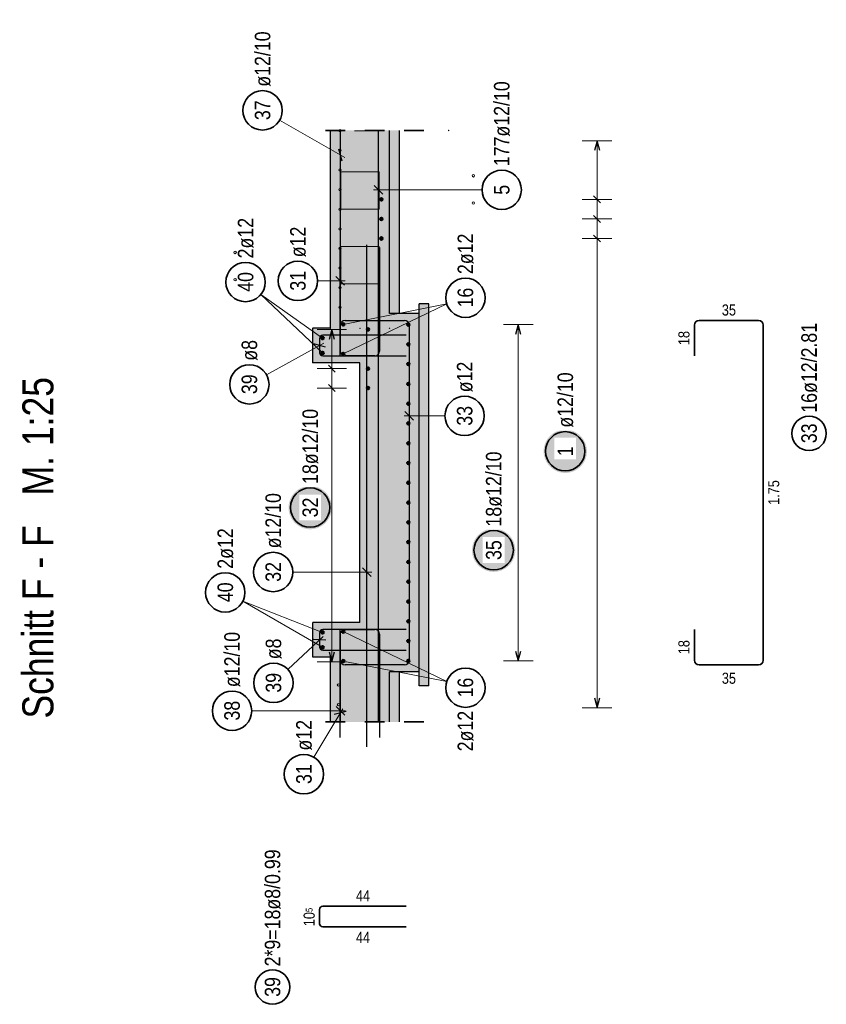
# Model space of a CAD drawing. Header units: millimetres. Extents: x -2.7 to 34.1, y -3.5 to 21.
# Tile 56 of 62: x 20.7 to 24.8, y 5.7 to 10.7. Entities that reach past the tile are written whole.
import ezdxf

# ---------------------------------------------------------------- set-up
doc = ezdxf.new("R2010")
doc.units = ezdxf.units.MM
doc.linetypes.add('HIDDEN', pattern=[0.375, 0.25, -0.125])
doc.layers.add('Nplo Bewehrung', color=7, linetype='Continuous', lineweight=20)
doc.layers.add('Schnittlinien', color=7, linetype='Continuous', lineweight=20)
doc.styles.add('Arial Narrow', font='ARIALN.TTF')

msp = doc.modelspace()

# ---------------------------------------------------------------- hatches: boundary and pattern name
at = {"lineweight": 25, "true_color": 0xcef2bf}
for points in [[(22.538378, 9.174707), (22.538378, 10.179557), (22.238378, 10.179557), (22.238378, 9.174707)], [(22.688378, 7.429707), (22.688378, 9.249707), (22.538378, 9.249707), (22.538378, 7.429707)], [(22.238378, 8.999707), (22.238378, 9.174707), (22.148378, 9.174707), (22.148378, 8.999707)], [(22.538378, 7.175819), (22.538378, 9.174707), (22.238378, 9.174707), (22.238378, 8.999707), (22.388378, 8.999707), (22.388378, 7.679707), (22.238378, 7.679707), (22.238378, 7.175819)], [(22.238378, 7.504707), (22.238378, 7.679707), (22.148378, 7.679707), (22.148378, 7.504707)]]:
    msp.add_hatch(color=254, dxfattribs=at).paths.add_polyline_path(points)
at = {"lineweight": 25, "true_color": 0xeaffea}
for points in [[(22.538378, 9.249707), (22.588378, 9.249707), (22.588378, 10.179557), (22.538378, 10.179557)], [(22.738378, 7.358996), (22.738378, 9.299707), (22.688378, 9.299707), (22.688378, 7.358996)], [(22.538378, 7.175819), (22.588378, 7.175819), (22.588378, 7.429707), (22.538378, 7.429707)]]:
    msp.add_hatch(color=7, dxfattribs=at).paths.add_polyline_path(points)
at = {"lineweight": 25, "true_color": 0xffffff}
for points in [[(23.541273, 8.550007), (23.541206, 8.553846), (23.541005, 8.55768), (23.54067, 8.561505), (23.540202, 8.565316), (23.539602, 8.569108), (23.538869, 8.572877), (23.538005, 8.576618), (23.537011, 8.580327), (23.535889, 8.583999), (23.534639, 8.587629), (23.533263, 8.591213), (23.531763, 8.594748), (23.53014, 8.598228), (23.528397, 8.601649), (23.526536, 8.605007), (23.524558, 8.608298), (23.522467, 8.611518), (23.520265, 8.614663), (23.517954, 8.61773), (23.515538, 8.620713), (23.513019, 8.623611), (23.5104, 8.626419), (23.507685, 8.629134), (23.504877, 8.631753), (23.501979, 8.634272), (23.498995, 8.636688), (23.495929, 8.638999), (23.492784, 8.641201), (23.489564, 8.643292), (23.486273, 8.64527), (23.482915, 8.647131), (23.479494, 8.648874), (23.476014, 8.650497), (23.472479, 8.651997), (23.468895, 8.653373), (23.465265, 8.654623), (23.461593, 8.655746), (23.457884, 8.656739), (23.454143, 8.657603), (23.450374, 8.658336), (23.446582, 8.658936), (23.442771, 8.659404), (23.438946, 8.659739), (23.435112, 8.65994), (23.431273, 8.660007), (23.427434, 8.65994), (23.423599, 8.659739), (23.419775, 8.659404), (23.415964, 8.658936), (23.412171, 8.658336), (23.408402, 8.657603), (23.404661, 8.656739), (23.400953, 8.655746), (23.397281, 8.654623), (23.39365, 8.653373), (23.390066, 8.651997), (23.386532, 8.650497), (23.383052, 8.648874), (23.379631, 8.647131), (23.376273, 8.64527), (23.372982, 8.643292), (23.369761, 8.641201), (23.366616, 8.638999), (23.36355, 8.636688), (23.360566, 8.634272), (23.357668, 8.631753), (23.35486, 8.629134), (23.352145, 8.626419), (23.349527, 8.623611), (23.347008, 8.620713), (23.344592, 8.61773), (23.342281, 8.614663), (23.340079, 8.611518), (23.337987, 8.608298), (23.33601, 8.605007), (23.334148, 8.601649), (23.332405, 8.598228), (23.330783, 8.594748), (23.329282, 8.591213), (23.327907, 8.587629), (23.326656, 8.583999), (23.325534, 8.580327), (23.32454, 8.576618), (23.323676, 8.572877), (23.322944, 8.569108), (23.322343, 8.565316), (23.321875, 8.561505), (23.321541, 8.55768), (23.32134, 8.553846), (23.321273, 8.550007), (23.32134, 8.546168), (23.321541, 8.542334), (23.321875, 8.538509), (23.322343, 8.534698), (23.322944, 8.530905), (23.323676, 8.527136), (23.32454, 8.523395), (23.325534, 8.519687), (23.326656, 8.516015), (23.327907, 8.512385), (23.329282, 8.5088), (23.330783, 8.505266), (23.332405, 8.501786), (23.334148, 8.498365), (23.33601, 8.495007), (23.337987, 8.491716), (23.340079, 8.488496), (23.342281, 8.48535), (23.344592, 8.482284), (23.347008, 8.4793), (23.349527, 8.476402), (23.352145, 8.473594), (23.35486, 8.470879), (23.357668, 8.468261), (23.360566, 8.465742), (23.36355, 8.463326), (23.366616, 8.461015), (23.369761, 8.458813), (23.372982, 8.456721), (23.376273, 8.454744), (23.379631, 8.452883), (23.383052, 8.451139), (23.386532, 8.449517), (23.390066, 8.448017), (23.39365, 8.446641), (23.397281, 8.445391), (23.400953, 8.444268), (23.404661, 8.443274), (23.408402, 8.442411), (23.412171, 8.441678), (23.415964, 8.441077), (23.419775, 8.440609), (23.423599, 8.440275), (23.427434, 8.440074), (23.431273, 8.440007), (23.435112, 8.440074), (23.438946, 8.440275), (23.442771, 8.440609), (23.446582, 8.441077), (23.450374, 8.441678), (23.454143, 8.442411), (23.457884, 8.443274), (23.461593, 8.444268), (23.465265, 8.445391), (23.468895, 8.446641), (23.472479, 8.448017), (23.476014, 8.449517), (23.479494, 8.451139), (23.482915, 8.452883), (23.486273, 8.454744), (23.489564, 8.456721), (23.492784, 8.458813), (23.495929, 8.461015), (23.498995, 8.463326), (23.501979, 8.465742), (23.504877, 8.468261), (23.507685, 8.470879), (23.5104, 8.473594), (23.513019, 8.476402), (23.515538, 8.4793), (23.517954, 8.482284), (23.520265, 8.48535), (23.522467, 8.488496), (23.524558, 8.491716), (23.526536, 8.495007), (23.528397, 8.498365), (23.53014, 8.501786), (23.531763, 8.505266), (23.533263, 8.5088), (23.534639, 8.512385), (23.535889, 8.516015), (23.537011, 8.519687), (23.538005, 8.523395), (23.538869, 8.527136), (23.539602, 8.530905), (23.540202, 8.534698), (23.54067, 8.538509), (23.541005, 8.542334)], [(22.245478, 8.264118), (22.245411, 8.267957), (22.24521, 8.271791), (22.244875, 8.275616), (22.244407, 8.279427), (22.243807, 8.283219), (22.243074, 8.286988), (22.24221, 8.290729), (22.241217, 8.294438), (22.240094, 8.29811), (22.238844, 8.30174), (22.237468, 8.305325), (22.235968, 8.308859), (22.234345, 8.312339), (22.232602, 8.31576), (22.230741, 8.319118), (22.228763, 8.322409), (22.226672, 8.325629), (22.22447, 8.328774), (22.222159, 8.331841), (22.219743, 8.334825), (22.217224, 8.337722), (22.214605, 8.34053), (22.21189, 8.343245), (22.209082, 8.345864), (22.206184, 8.348383), (22.203201, 8.350799), (22.200134, 8.35311), (22.196989, 8.355312), (22.193769, 8.357403), (22.190478, 8.359381), (22.18712, 8.361242), (22.183699, 8.362985), (22.180219, 8.364608), (22.176685, 8.366108), (22.1731, 8.367484), (22.16947, 8.368734), (22.165798, 8.369857), (22.162089, 8.370851), (22.158348, 8.371714), (22.154579, 8.372447), (22.150787, 8.373048), (22.146976, 8.373515), (22.143151, 8.37385), (22.139317, 8.374051), (22.135478, 8.374118), (22.131639, 8.374051), (22.127805, 8.37385), (22.12398, 8.373515), (22.120169, 8.373048), (22.116376, 8.372447), (22.112608, 8.371714), (22.108866, 8.370851), (22.105158, 8.369857), (22.101486, 8.368734), (22.097856, 8.367484), (22.094271, 8.366108), (22.090737, 8.364608), (22.087257, 8.362985), (22.083836, 8.361242), (22.080478, 8.359381), (22.077187, 8.357403), (22.073967, 8.355312), (22.070821, 8.35311), (22.067755, 8.350799), (22.064771, 8.348383), (22.061873, 8.345864), (22.059065, 8.343245), (22.05635, 8.34053), (22.053732, 8.337722), (22.051213, 8.334825), (22.048797, 8.331841), (22.046486, 8.328774), (22.044284, 8.325629), (22.042193, 8.322409), (22.040215, 8.319118), (22.038354, 8.31576), (22.03661, 8.312339), (22.034988, 8.308859), (22.033488, 8.305325), (22.032112, 8.30174), (22.030862, 8.29811), (22.029739, 8.294438), (22.028745, 8.290729), (22.027882, 8.286988), (22.027149, 8.283219), (22.026548, 8.279427), (22.02608, 8.275616), (22.025746, 8.271791), (22.025545, 8.267957), (22.025478, 8.264118), (22.025545, 8.260279), (22.025746, 8.256445), (22.02608, 8.25262), (22.026548, 8.248809), (22.027149, 8.245017), (22.027882, 8.241248), (22.028745, 8.237507), (22.029739, 8.233798), (22.030862, 8.230126), (22.032112, 8.226496), (22.033488, 8.222911), (22.034988, 8.219377), (22.03661, 8.215897), (22.038354, 8.212476), (22.040215, 8.209118), (22.042193, 8.205827), (22.044284, 8.202607), (22.046486, 8.199462), (22.048797, 8.196395), (22.051213, 8.193411), (22.053732, 8.190514), (22.05635, 8.187706), (22.059065, 8.184991), (22.061873, 8.182372), (22.064771, 8.179853), (22.067755, 8.177437), (22.070821, 8.175126), (22.073967, 8.172924), (22.077187, 8.170833), (22.080478, 8.168855), (22.083836, 8.166994), (22.087257, 8.165251), (22.090737, 8.163628), (22.094271, 8.162128), (22.097856, 8.160752), (22.101486, 8.159502), (22.105158, 8.158379), (22.108866, 8.157385), (22.112608, 8.156522), (22.116376, 8.155789), (22.120169, 8.155189), (22.12398, 8.154721), (22.127805, 8.154386), (22.131639, 8.154185), (22.135478, 8.154118), (22.139317, 8.154185), (22.143151, 8.154386), (22.146976, 8.154721), (22.150787, 8.155189), (22.154579, 8.155789), (22.158348, 8.156522), (22.162089, 8.157385), (22.165798, 8.158379), (22.16947, 8.159502), (22.1731, 8.160752), (22.176685, 8.162128), (22.180219, 8.163628), (22.183699, 8.165251), (22.18712, 8.166994), (22.190478, 8.168855), (22.193769, 8.170833), (22.196989, 8.172924), (22.200134, 8.175126), (22.203201, 8.177437), (22.206184, 8.179853), (22.209082, 8.182372), (22.21189, 8.184991), (22.214605, 8.187706), (22.217224, 8.190514), (22.219743, 8.193411), (22.222159, 8.196395), (22.22447, 8.199462), (22.226672, 8.202607), (22.228763, 8.205827), (22.230741, 8.209118), (22.232602, 8.212476), (22.234345, 8.215897), (22.235968, 8.219377), (22.237468, 8.222911), (22.238844, 8.226496), (22.240094, 8.230126), (22.241217, 8.233798), (22.24221, 8.237507), (22.243074, 8.241248), (22.243807, 8.245017), (22.244407, 8.248809), (22.244875, 8.25262), (22.24521, 8.256445)], [(23.177591, 8.047721), (23.177524, 8.05156), (23.177323, 8.055394), (23.176988, 8.059219), (23.17652, 8.06303), (23.17592, 8.066822), (23.175187, 8.070591), (23.174323, 8.074332), (23.173329, 8.078041), (23.172207, 8.081712), (23.170957, 8.085343), (23.169581, 8.088927), (23.168081, 8.092462), (23.166458, 8.095941), (23.164715, 8.099362), (23.162853, 8.102721), (23.160876, 8.106012), (23.158785, 8.109232), (23.156583, 8.112377), (23.154272, 8.115443), (23.151856, 8.118427), (23.149337, 8.121325), (23.146718, 8.124133), (23.144003, 8.126848), (23.141195, 8.129467), (23.138297, 8.131985), (23.135313, 8.134402), (23.132247, 8.136712), (23.129102, 8.138915), (23.125882, 8.141006), (23.122591, 8.142983), (23.119233, 8.144845), (23.115811, 8.146588), (23.112332, 8.148211), (23.108797, 8.149711), (23.105213, 8.151087), (23.101583, 8.152337), (23.097911, 8.153459), (23.094202, 8.154453), (23.090461, 8.155317), (23.086692, 8.156049), (23.0829, 8.15665), (23.079089, 8.157118), (23.075264, 8.157453), (23.07143, 8.157654), (23.067591, 8.157721), (23.063752, 8.157654), (23.059917, 8.157453), (23.056093, 8.157118), (23.052282, 8.15665), (23.048489, 8.156049), (23.04472, 8.155317), (23.040979, 8.154453), (23.037271, 8.153459), (23.033599, 8.152337), (23.029968, 8.151087), (23.026384, 8.149711), (23.02285, 8.148211), (23.01937, 8.146588), (23.015949, 8.144845), (23.012591, 8.142983), (23.0093, 8.141006), (23.006079, 8.138915), (23.002934, 8.136712), (22.999868, 8.134402), (22.996884, 8.131985), (22.993986, 8.129467), (22.991178, 8.126848), (22.988463, 8.124133), (22.985845, 8.121325), (22.983326, 8.118427), (22.980909, 8.115443), (22.978599, 8.112377), (22.976397, 8.109232), (22.974305, 8.106012), (22.972328, 8.102721), (22.970466, 8.099362), (22.968723, 8.095941), (22.967101, 8.092462), (22.9656, 8.088927), (22.964224, 8.085343), (22.962974, 8.081712), (22.961852, 8.078041), (22.960858, 8.074332), (22.959994, 8.070591), (22.959262, 8.066822), (22.958661, 8.06303), (22.958193, 8.059219), (22.957859, 8.055394), (22.957658, 8.05156), (22.957591, 8.047721), (22.957658, 8.043882), (22.957859, 8.040047), (22.958193, 8.036222), (22.958661, 8.032412), (22.959262, 8.028619), (22.959994, 8.02485), (22.960858, 8.021109), (22.961852, 8.0174), (22.962974, 8.013729), (22.964224, 8.010098), (22.9656, 8.006514), (22.967101, 8.00298), (22.968723, 7.9995), (22.970466, 7.996079), (22.972328, 7.992721), (22.974305, 7.989429), (22.976397, 7.986209), (22.978599, 7.983064), (22.980909, 7.979998), (22.983326, 7.977014), (22.985845, 7.974116), (22.988463, 7.971308), (22.991178, 7.968593), (22.993986, 7.965975), (22.996884, 7.963456), (22.999868, 7.961039), (23.002934, 7.958729), (23.006079, 7.956526), (23.0093, 7.954435), (23.012591, 7.952458), (23.015949, 7.950596), (23.01937, 7.948853), (23.02285, 7.947231), (23.026384, 7.94573), (23.029968, 7.944354), (23.033599, 7.943104), (23.037271, 7.941982), (23.040979, 7.940988), (23.04472, 7.940124), (23.048489, 7.939392), (23.052282, 7.938791), (23.056093, 7.938323), (23.059917, 7.937989), (23.063752, 7.937788), (23.067591, 7.937721), (23.07143, 7.937788), (23.075264, 7.937989), (23.079089, 7.938323), (23.0829, 7.938791), (23.086692, 7.939392), (23.090461, 7.940124), (23.094202, 7.940988), (23.097911, 7.941982), (23.101583, 7.943104), (23.105213, 7.944354), (23.108797, 7.94573), (23.112332, 7.947231), (23.115811, 7.948853), (23.119233, 7.950596), (23.122591, 7.952458), (23.125882, 7.954435), (23.129102, 7.956526), (23.132247, 7.958729), (23.135313, 7.961039), (23.138297, 7.963456), (23.141195, 7.965975), (23.144003, 7.968593), (23.146718, 7.971308), (23.149337, 7.974116), (23.151856, 7.977014), (23.154272, 7.979998), (23.156583, 7.983064), (23.158785, 7.986209), (23.160876, 7.989429), (23.162853, 7.992721), (23.164715, 7.996079), (23.166458, 7.9995), (23.168081, 8.00298), (23.169581, 8.006514), (23.170957, 8.010098), (23.172207, 8.013729), (23.173329, 8.0174), (23.174323, 8.021109), (23.175187, 8.02485), (23.17592, 8.028619), (23.17652, 8.032412), (23.176988, 8.036222), (23.177323, 8.040047)]]:
    msp.add_hatch(color=7, dxfattribs=at).paths.add_polyline_path(points)

# ---------------------------------------------------------------- linework, layer by layer
at = {"color": 5, "linetype": 'Continuous', "lineweight": 18}
for p, q in [((21.980249, 10.232032), (22.311059, 10.04211)), ((23.667591, 10.127477), (23.517591, 10.127477)), ((23.592591, 10.127477), (23.592591, 7.247407)), ((23.008298, 9.878118), (22.457378, 9.878118)), ((23.667591, 9.829538), (23.517591, 9.829538)), ((23.667591, 9.730226), (23.517591, 9.730226)), ((23.667591, 9.630913), (23.517591, 9.630913)), ((22.172978, 9.415403), (22.313378, 9.415403)), ((22.198378, 9.124712), (21.884551, 9.346327)), ((22.198378, 9.049712), (21.884551, 9.346327)), ((22.303378, 9.044707), (22.82899, 9.298393)), ((22.303378, 9.194707), (22.82899, 9.298393)), ((22.320522, 9.168707), (22.170522, 9.168707)), ((22.245522, 9.168707), (22.245522, 7.48096)), ((23.267591, 9.193707), (23.117591, 9.193707)), ((23.192591, 9.193707), (23.192591, 7.485709)), ((21.914078, 8.938378), (22.205258, 9.099304)), ((22.320522, 8.970148), (22.170522, 8.970148)), ((22.320522, 8.870869), (22.170522, 8.870869)), ((22.820027, 8.729599), (22.613378, 8.729599)), ((22.047488, 7.93687), (22.448378, 7.93687)), ((22.198378, 7.629707), (21.794092, 7.789674)), ((22.198378, 7.554707), (21.794092, 7.789674)), ((22.02213, 7.441939), (22.201667, 7.609251)), ((22.303378, 7.634707), (22.82899, 7.381021)), ((22.170522, 7.48096), (22.320522, 7.48096)), ((22.303378, 7.484707), (22.82899, 7.381021)), ((23.117591, 7.485709), (23.267591, 7.485709)), ((21.838502, 7.232018), (22.314378, 7.232018)), ((22.154715, 6.995822), (22.301156, 7.242079)), ((23.517591, 7.247407), (23.667591, 7.247407))]:
    msp.add_line(p, q, dxfattribs=at)
at = {"color": 2, "linetype": 'HIDDEN', "lineweight": 35, "ltscale": 0.25}
for p, q in [((22.713378, 10.179557), (22.113378, 10.179557)), ((22.713378, 7.175819), (22.113378, 7.175819))]:
    msp.add_line(p, q, dxfattribs=at)
at = {"color": 3, "linetype": 'Continuous', "lineweight": 25}
for p, q in [((22.289378, 9.059707), (22.289378, 10.179557)), ((22.482378, 7.175819), (22.482378, 10.179557)), ((23.592591, 10.127477), (23.579193, 10.077477)), ((23.605988, 10.077477), (23.592591, 10.127477)), ((22.297539, 10.024392), (22.281216, 10.084723)), ((22.46028, 9.900215), (22.504475, 9.856021)), ((23.610268, 9.811861), (23.574913, 9.847216)), ((23.610268, 9.712548), (23.574913, 9.747903)), ((23.610268, 9.613235), (23.574913, 9.64859)), ((22.288378, 9.058707), (22.288378, 9.584707)), ((22.423378, 7.048959), (22.423378, 9.598959)), ((22.488378, 9.584707), (22.488378, 9.058707)), ((22.310475, 9.393306), (22.26628, 9.4375)), ((22.312378, 9.214707), (22.614378, 9.214707)), ((22.245522, 9.168707), (22.232125, 9.118707)), ((22.258919, 9.118707), (22.245522, 9.168707)), ((22.288378, 9.034707), (22.288378, 9.190707)), ((22.638378, 9.190707), (22.638378, 7.488707)), ((23.192591, 9.193707), (23.179193, 9.143707)), ((23.205988, 9.143707), (23.192591, 9.193707)), ((22.183378, 9.123712), (22.183378, 9.050712)), ((22.623378, 9.139712), (22.199378, 9.139712)), ((22.213406, 9.07856), (22.153349, 9.095863)), ((22.199378, 9.034712), (22.623378, 9.034712)), ((22.464378, 9.034707), (22.312378, 9.034707)), ((22.2632, 8.952471), (22.227844, 8.987826)), ((22.2632, 8.853192), (22.227844, 8.888547)), ((22.61628, 8.751696), (22.660475, 8.707501)), ((22.445475, 7.914772), (22.40128, 7.958967)), ((22.183378, 7.628707), (22.183378, 7.555707)), ((22.623378, 7.644707), (22.199378, 7.644707)), ((22.288378, 7.488707), (22.288378, 7.644707)), ((22.288378, 7.095592), (22.288378, 7.621592)), ((22.289378, 7.175819), (22.289378, 7.619707)), ((22.312378, 7.645592), (22.464378, 7.645592)), ((22.488378, 7.621592), (22.488378, 7.095592)), ((22.214608, 7.591106), (22.152147, 7.593308)), ((22.199378, 7.539707), (22.623378, 7.539707)), ((22.232125, 7.53096), (22.245522, 7.48096)), ((22.245522, 7.48096), (22.258919, 7.53096)), ((23.179193, 7.535709), (23.192591, 7.485709)), ((23.192591, 7.485709), (23.205988, 7.535709)), ((22.614378, 7.464707), (22.312378, 7.464707)), ((22.311475, 7.209921), (22.26728, 7.254116)), ((23.579193, 7.297407), (23.592591, 7.247407)), ((23.592591, 7.247407), (23.605988, 7.297407)), ((22.318664, 7.22829), (22.258091, 7.212893))]:
    msp.add_line(p, q, dxfattribs=at)
at = {"color": 9, "linetype": 'Continuous', "lineweight": 0}
for p, q in [((22.485878, 9.968707), (22.290878, 9.968707)), ((22.290878, 9.968707), (22.290878, 9.779707)), ((22.485878, 9.968707), (22.360878, 9.968707)), ((22.485878, 9.843707), (22.485878, 9.968707)), ((22.485878, 9.779707), (22.485878, 9.968707)), ((22.290878, 9.779707), (22.485878, 9.779707))]:
    msp.add_line(p, q, dxfattribs=at)
at = {"color": 2, "linetype": 'Continuous', "lineweight": 35}
for p, q in [((24.110986, 9.214707), (24.412986, 9.214707)), ((24.086986, 9.034707), (24.086986, 9.190707)), ((24.436986, 9.190707), (24.436986, 7.488707)), ((24.086986, 7.488707), (24.086986, 7.644707)), ((24.412986, 7.464707), (24.110986, 7.464707)), ((22.183378, 6.223327), (22.183378, 6.150327)), ((22.623378, 6.239327), (22.199378, 6.239327)), ((22.199378, 6.134327), (22.623378, 6.134327))]:
    msp.add_line(p, q, dxfattribs=at)
for centre, radius in [((21.893525, 10.281821), 0.1), ((23.108298, 9.878118), 0.1), ((21.807227, 9.409738), 0.1), ((22.072978, 9.415403), 0.1), ((22.923817, 9.330138), 0.1), ((21.826556, 8.890006), 0.1), ((22.920027, 8.729599), 0.1), ((24.669657, 8.640782), 0.0875), ((23.431273, 8.550007), 0.1), ((22.135478, 8.264118), 0.1), ((23.067591, 8.047721), 0.1), ((21.947488, 7.93687), 0.1), ((21.70414, 7.833361), 0.1), ((21.948972, 7.373763), 0.1), ((22.923817, 7.349276), 0.1), ((21.738502, 7.232018), 0.1), ((22.103603, 6.909871), 0.1), ((21.944194, 5.828673), 0.0875)]:
    msp.add_circle(centre, radius, dxfattribs=at)
at = {"color": 9, "linetype": 'Continuous', "lineweight": 0}
for centre, radius in [((22.838378, 10.179557), 0.00111), ((22.964379, 9.949248), 0.006), ((22.964379, 9.949248), 0.006), ((22.964379, 9.810707), 0.006), ((22.964379, 9.810707), 0.006), ((22.148378, 9.174712), 0.00111), ((22.238378, 9.174712), 0.00111), ((22.388378, 9.174712), 0.00111), ((22.538378, 9.174707), 0.00111), ((22.148378, 8.999712), 0.00111), ((22.238378, 8.999712), 0.00111), ((22.238378, 7.504702), 0.00111)]:
    msp.add_circle(centre, radius, dxfattribs=at)
at = {"color": 4, "linetype": 'Continuous', "lineweight": 50}
for centre, radius in [((22.497378, 9.829538), 0.006), ((22.497378, 9.829538), 0.006), ((22.497378, 9.829538), 0.0054), ((22.497378, 9.829538), 0.0042), ((22.497378, 9.829538), 0.003), ((22.497378, 9.829538), 0.0018), ((22.497378, 9.829538), 0.0006), ((22.497378, 9.730226), 0.006), ((22.497378, 9.730226), 0.006), ((22.497378, 9.730226), 0.0054), ((22.497378, 9.730226), 0.0042), ((22.497378, 9.730226), 0.003), ((22.497378, 9.730226), 0.0018), ((22.497378, 9.730226), 0.0006), ((22.497378, 9.630913), 0.006), ((22.497378, 9.630913), 0.006), ((22.497378, 9.630913), 0.0054), ((22.497378, 9.630913), 0.0042), ((22.497378, 9.630913), 0.003), ((22.497378, 9.630913), 0.0018), ((22.497378, 9.630913), 0.0006), ((22.303378, 9.194707), 0.006), ((22.303378, 9.194707), 0.006), ((22.303378, 9.194707), 0.0054), ((22.303378, 9.194707), 0.0042), ((22.303378, 9.194707), 0.003), ((22.303378, 9.194707), 0.0018), ((22.303378, 9.194707), 0.0006), ((22.429378, 9.168707), 0.006), ((22.429378, 9.168707), 0.006), ((22.429378, 9.168707), 0.0054), ((22.429378, 9.168707), 0.0042), ((22.429378, 9.168707), 0.003), ((22.429378, 9.168707), 0.0018), ((22.429378, 9.168707), 0.0006), ((22.634378, 9.193707), 0.006), ((22.634378, 9.193707), 0.006), ((22.634378, 9.193707), 0.0054), ((22.634378, 9.193707), 0.0042), ((22.634378, 9.193707), 0.003), ((22.634378, 9.193707), 0.0018), ((22.634378, 9.193707), 0.0006), ((22.198378, 9.124712), 0.006), ((22.198378, 9.124712), 0.006), ((22.198378, 9.124712), 0.0054), ((22.198378, 9.124712), 0.0042), ((22.198378, 9.124712), 0.003), ((22.198378, 9.124712), 0.0018), ((22.198378, 9.124712), 0.0006), ((22.198378, 9.049712), 0.006), ((22.198378, 9.049712), 0.006), ((22.198378, 9.049712), 0.0054), ((22.198378, 9.049712), 0.0042), ((22.198378, 9.049712), 0.003), ((22.634378, 9.093236), 0.006), ((22.634378, 9.093236), 0.006), ((22.634378, 9.093236), 0.0054), ((22.634378, 9.093236), 0.0042), ((22.634378, 9.093236), 0.003), ((22.634378, 9.093236), 0.0018), ((22.634378, 9.093236), 0.0006), ((22.198378, 9.049712), 0.0018), ((22.198378, 9.049712), 0.0006), ((22.303378, 9.044707), 0.006), ((22.303378, 9.044707), 0.006), ((22.303378, 9.044707), 0.0054), ((22.303378, 9.044707), 0.0042), ((22.303378, 9.044707), 0.003), ((22.303378, 9.044707), 0.0018), ((22.303378, 9.044707), 0.0006), ((22.429378, 8.970148), 0.006), ((22.429378, 8.970148), 0.006), ((22.429378, 8.970148), 0.0054), ((22.429378, 8.970148), 0.0042), ((22.429378, 8.970148), 0.003), ((22.429378, 8.970148), 0.0018), ((22.429378, 8.970148), 0.0006), ((22.634378, 8.992766), 0.006), ((22.634378, 8.992766), 0.006), ((22.634378, 8.992766), 0.0054), ((22.634378, 8.992766), 0.0042), ((22.634378, 8.992766), 0.003), ((22.634378, 8.992766), 0.0018), ((22.634378, 8.992766), 0.0006), ((22.429378, 8.870869), 0.006), ((22.429378, 8.870869), 0.006), ((22.429378, 8.870869), 0.0054), ((22.429378, 8.870869), 0.0042), ((22.429378, 8.870869), 0.003), ((22.429378, 8.870869), 0.0018), ((22.429378, 8.870869), 0.0006), ((22.634378, 8.892295), 0.006), ((22.634378, 8.892295), 0.006), ((22.634378, 8.892295), 0.0054), ((22.634378, 8.892295), 0.0042), ((22.634378, 8.892295), 0.003), ((22.634378, 8.892295), 0.0018), ((22.634378, 8.892295), 0.0006), ((22.634378, 8.791825), 0.006), ((22.634378, 8.791825), 0.006), ((22.634378, 8.791825), 0.0054), ((22.634378, 8.791825), 0.0042), ((22.634378, 8.791825), 0.003), ((22.634378, 8.791825), 0.0018), ((22.634378, 8.791825), 0.0006), ((22.634378, 8.691354), 0.006), ((22.634378, 8.691354), 0.006), ((22.634378, 8.691354), 0.0054), ((22.634378, 8.691354), 0.0042), ((22.634378, 8.691354), 0.003), ((22.634378, 8.691354), 0.0018), ((22.634378, 8.691354), 0.0006), ((22.634378, 8.590884), 0.006), ((22.634378, 8.590884), 0.006), ((22.634378, 8.590884), 0.0054), ((22.634378, 8.590884), 0.0042), ((22.634378, 8.590884), 0.003), ((22.634378, 8.590884), 0.0018), ((22.634378, 8.590884), 0.0006), ((22.634378, 8.490413), 0.006), ((22.634378, 8.490413), 0.006), ((22.634378, 8.490413), 0.0054), ((22.634378, 8.490413), 0.0042), ((22.634378, 8.490413), 0.003), ((22.634378, 8.490413), 0.0018), ((22.634378, 8.490413), 0.0006), ((22.634378, 8.389943), 0.006), ((22.634378, 8.389943), 0.006), ((22.634378, 8.389943), 0.0054), ((22.634378, 8.389943), 0.0042), ((22.634378, 8.389943), 0.003), ((22.634378, 8.389943), 0.0018), ((22.634378, 8.389943), 0.0006), ((22.634378, 8.289473), 0.006), ((22.634378, 8.289473), 0.006), ((22.634378, 8.289473), 0.0054), ((22.634378, 8.289473), 0.0042), ((22.634378, 8.289473), 0.003), ((22.634378, 8.289473), 0.0018), ((22.634378, 8.289473), 0.0006), ((22.634378, 8.189002), 0.006), ((22.634378, 8.189002), 0.006), ((22.634378, 8.189002), 0.0054), ((22.634378, 8.189002), 0.0042), ((22.634378, 8.189002), 0.003), ((22.634378, 8.189002), 0.0018), ((22.634378, 8.189002), 0.0006), ((22.634378, 8.088532), 0.006), ((22.634378, 8.088532), 0.006), ((22.634378, 8.088532), 0.0054), ((22.634378, 8.088532), 0.0042), ((22.634378, 8.088532), 0.003), ((22.634378, 8.088532), 0.0018), ((22.634378, 8.088532), 0.0006), ((22.634378, 7.988061), 0.006), ((22.634378, 7.988061), 0.006), ((22.634378, 7.988061), 0.0054), ((22.634378, 7.988061), 0.0042), ((22.634378, 7.988061), 0.003), ((22.634378, 7.988061), 0.0018), ((22.634378, 7.988061), 0.0006), ((22.634378, 7.887591), 0.006), ((22.634378, 7.887591), 0.006), ((22.634378, 7.887591), 0.0054), ((22.634378, 7.887591), 0.0042), ((22.634378, 7.887591), 0.003), ((22.634378, 7.887591), 0.0018), ((22.634378, 7.887591), 0.0006), ((22.634378, 7.78712), 0.006), ((22.634378, 7.78712), 0.006), ((22.634378, 7.78712), 0.0054), ((22.634378, 7.78712), 0.0042), ((22.634378, 7.78712), 0.003), ((22.634378, 7.78712), 0.0018), ((22.634378, 7.78712), 0.0006), ((22.634378, 7.68665), 0.006), ((22.634378, 7.68665), 0.006), ((22.634378, 7.68665), 0.0054), ((22.634378, 7.68665), 0.0042), ((22.634378, 7.68665), 0.003), ((22.634378, 7.68665), 0.0018), ((22.634378, 7.68665), 0.0006), ((22.198378, 7.629707), 0.006), ((22.198378, 7.629707), 0.006), ((22.198378, 7.629707), 0.0054), ((22.198378, 7.629707), 0.0042), ((22.198378, 7.629707), 0.003), ((22.198378, 7.629707), 0.0018), ((22.198378, 7.629707), 0.0006), ((22.303378, 7.634707), 0.006), ((22.303378, 7.634707), 0.006), ((22.303378, 7.634707), 0.0054), ((22.303378, 7.634707), 0.0042), ((22.303378, 7.634707), 0.003), ((22.303378, 7.634707), 0.0018), ((22.303378, 7.634707), 0.0006), ((22.198378, 7.554707), 0.006), ((22.198378, 7.554707), 0.006), ((22.198378, 7.554707), 0.0054), ((22.198378, 7.554707), 0.0042), ((22.198378, 7.554707), 0.003), ((22.198378, 7.554707), 0.0018), ((22.198378, 7.554707), 0.0006), ((22.634378, 7.586179), 0.006), ((22.634378, 7.586179), 0.006), ((22.634378, 7.586179), 0.0054), ((22.634378, 7.586179), 0.0042), ((22.634378, 7.586179), 0.003), ((22.634378, 7.586179), 0.0018), ((22.634378, 7.586179), 0.0006), ((22.303378, 7.484707), 0.006), ((22.303378, 7.484707), 0.006), ((22.303378, 7.484707), 0.0054), ((22.303378, 7.484707), 0.0042), ((22.303378, 7.484707), 0.003), ((22.303378, 7.484707), 0.0018), ((22.303378, 7.484707), 0.0006), ((22.634378, 7.485709), 0.006), ((22.634378, 7.485709), 0.006), ((22.634378, 7.485709), 0.0054), ((22.634378, 7.485709), 0.0042), ((22.634378, 7.485709), 0.003), ((22.634378, 7.485709), 0.0018), ((22.634378, 7.485709), 0.0006)]:
    msp.add_circle(centre, radius, dxfattribs=at)
at = {"color": 3, "linetype": 'Continuous', "lineweight": 25}
for centre, radius, start, end in [((22.312378, 9.190707), 0.024, 90, 180), ((22.614378, 9.190707), 0.024, 0, 90), ((22.199378, 9.123712), 0.016, 90, 180), ((22.312378, 9.058707), 0.024, 180, 270), ((22.464378, 9.058707), 0.024, 270, 0), ((22.199378, 9.050712), 0.016, 180, 270), ((22.199378, 7.628707), 0.016, 90, 180), ((22.312378, 7.621592), 0.024, 90, 180), ((22.464378, 7.621592), 0.024, 0, 90), ((22.199378, 7.555707), 0.016, 180, 270), ((22.312378, 7.488707), 0.024, 180, 270), ((22.614378, 7.488707), 0.024, 270, 0)]:
    msp.add_arc(centre, radius, start, end, dxfattribs=at)
at = {"color": 2, "linetype": 'Continuous', "lineweight": 35}
for centre, radius, start, end in [((24.110986, 9.190707), 0.024, 90, 180), ((24.412986, 9.190707), 0.024, 0, 90), ((24.110986, 7.488707), 0.024, 180, 270), ((24.412986, 7.488707), 0.024, 270, 0), ((22.199378, 6.223327), 0.016, 90, 180), ((22.199378, 6.150327), 0.016, 180, 270)]:
    msp.add_arc(centre, radius, start, end, dxfattribs=at)
at = {"layer": 'Nplo Bewehrung', "color": 9, "linetype": 'Continuous', "lineweight": 0}
for p, q in [((22.460878, 10.177765), (22.360878, 10.177765)), ((22.485878, 9.590382), (22.290878, 9.590382)), ((22.290878, 9.590382), (22.290878, 9.401382)), ((22.485878, 9.590382), (22.360878, 9.590382)), ((22.485878, 9.465382), (22.485878, 9.590382)), ((22.485878, 9.401382), (22.485878, 9.590382)), ((22.290878, 9.401382), (22.485878, 9.401382))]:
    msp.add_line(p, q, dxfattribs=at)
for centre in [(22.287378, 10.178949), (22.287378, 10.178949), (22.287378, 10.079145), (22.287378, 10.079145), (22.287378, 9.979341), (22.287378, 9.979341), (22.964378, 9.949248), (22.964378, 9.949248), (22.287378, 9.879537), (22.287378, 9.879537), (22.964378, 9.810707), (22.964378, 9.810707), (22.287378, 9.779732), (22.287378, 9.779732), (22.287378, 9.679928), (22.287378, 9.679928), (21.754376, 9.559815), (21.754376, 9.559815), (22.287378, 9.580124), (22.287378, 9.580124), (22.287378, 9.48032), (22.287378, 9.48032), (21.754376, 9.421274), (21.754376, 9.421274), (22.287378, 9.380516), (22.287378, 9.380516), (22.287378, 9.280712), (22.287378, 9.280712), (22.279377, 7.363704), (22.279377, 7.363704), (22.279377, 7.26286), (22.279377, 7.26286)]:
    msp.add_circle(centre, 0.006, dxfattribs=at)
msp.add_arc((22.460878, 10.202765), 0.025, 270, 291.830907, dxfattribs=at)
at = {"layer": 'Schnittlinien', "color": 3, "linetype": 'Continuous', "lineweight": 25}
for p, q in [((22.238378, 9.174707), (22.238378, 10.179557)), ((22.538378, 9.249707), (22.538378, 10.179557)), ((22.588378, 9.249707), (22.588378, 10.179557)), ((22.688378, 9.249707), (22.688378, 9.299707)), ((22.738378, 9.299707), (22.688378, 9.299707)), ((22.738378, 7.358996), (22.738378, 9.299707)), ((22.688378, 9.249707), (22.538378, 9.249707)), ((22.688378, 7.429707), (22.688378, 9.249707)), ((22.148378, 8.999707), (22.148378, 9.174707)), ((22.238378, 9.174707), (22.148378, 9.174707)), ((22.238378, 8.999707), (22.148378, 8.999707)), ((22.388378, 8.999707), (22.238378, 8.999707)), ((22.388378, 7.679707), (22.388378, 8.999707)), ((22.148378, 7.504707), (22.148378, 7.679707)), ((22.238378, 7.679707), (22.148378, 7.679707)), ((22.388378, 7.679707), (22.238378, 7.679707)), ((22.238378, 7.504707), (22.148378, 7.504707)), ((22.238378, 7.175819), (22.238378, 7.504707)), ((22.538378, 7.175819), (22.538378, 7.429707)), ((22.688378, 7.429707), (22.538378, 7.429707)), ((22.588378, 7.175819), (22.588378, 7.429707)), ((22.688378, 7.358996), (22.688378, 7.429707)), ((22.738378, 7.358996), (22.688378, 7.358996))]:
    msp.add_line(p, q, dxfattribs=at)

# ---------------------------------------------------------------- texts
at = {"color": 1, "lineweight": 70, "style": 'Arial Narrow'}
msp.add_text('Schnitt F - F   M. 1:25', height=0.1575, rotation=90, dxfattribs=at).set_placement((20.830963, 7.192455))
at = {"color": 2, "lineweight": 35, "char_height": 0.07875, "attachment_point": 1, "rotation": 90, "line_spacing_factor": 0.9, "style": 'Arial Narrow'}
for s, insert in [('ø12/10', (21.85415, 10.401821)), ('177ø12/10', (23.068923, 9.998118)), ('37', (21.85415, 10.232209)), ('5', (23.068923, 9.853312)), ('2ø12', (21.767852, 9.529738)), ('ø12', (22.033603, 9.535403)), ('2ø12', (22.884442, 9.450138)), ('40', (21.767852, 9.360126)), ('31', (22.033603, 9.365791)), ('16', (22.884442, 9.280526)), ('16ø12/2.81', (24.630282, 8.745782)), ('ø8', (21.787181, 9.010006)), ('ø12', (22.880652, 8.849599)), ('39', (21.787181, 8.840394)), ('33', (22.880652, 8.679986)), ('33', (24.630282, 8.59117)), ('ø12/10', (21.908113, 8.05687)), ('2ø12', (21.664765, 7.953361)), ('32', (21.908113, 7.887257)), ('40', (21.664765, 7.783749)), ('ø12/10', (21.699127, 7.352018)), ('ø8', (21.909597, 7.493763)), ('39', (21.909597, 7.324151)), ('16', (22.884442, 7.299663)), ('38', (21.699127, 7.182406)), ('2ø12', (22.884442, 7.026101)), ('ø12', (22.064228, 7.029871)), ('31', (22.064228, 6.860258)), ('2*9=18ø8/0.99', (21.904819, 5.933673)), ('39', (21.904819, 5.77906))]:
    msp.add_mtext(s, dxfattribs=dict(at, insert=insert))
at = {"color": 3, "lineweight": 25, "char_height": 0.05625, "attachment_point": 1, "line_spacing_factor": 0.9, "style": 'Arial Narrow'}
for s, insert in [('35', (24.226548, 9.295957)), ('35', (24.226548, 7.425644)), ('44', (22.36794, 6.320577)), ('44', (22.36794, 6.109327))]:
    msp.add_mtext(s, dxfattribs=dict(at, insert=insert))
at = {"color": 3, "lineweight": 25, "char_height": 0.05625, "attachment_point": 1, "rotation": 90, "line_spacing_factor": 0.9, "style": 'Arial Narrow'}
for s, insert in [('18', (24.005736, 9.089269)), ('1.75', (24.461986, 8.277832)), ('18', (24.005736, 7.519269)), ('10{\\A1;\\H.6x;\\S5;}', (22.102128, 6.1381))]:
    msp.add_mtext(s, dxfattribs=dict(at, insert=insert))

# ---------------------------------------------------------------- next in the draw order: texts
at = {"color": 2, "lineweight": 35, "char_height": 0.07875, "attachment_point": 1, "rotation": 90, "line_spacing_factor": 0.9, "style": 'Arial Narrow', "bg_fill": 3, "box_fill_scale": 1.2, "bg_fill_color": 256, "bg_fill_true_color": 13158600, "bg_fill_transparency": 0}
for s, insert in [('ø12/10', (23.391898, 8.670007)), ('18ø12/10', (22.096103, 8.384118)), ('18ø12/10', (23.028216, 8.167721)), ('1', (23.391898, 8.5252)), ('32', (22.096103, 8.214506)), ('35', (23.028216, 7.998108))]:
    msp.add_mtext(s, dxfattribs=dict(at, insert=insert))

doc.saveas('drawing.dxf')
